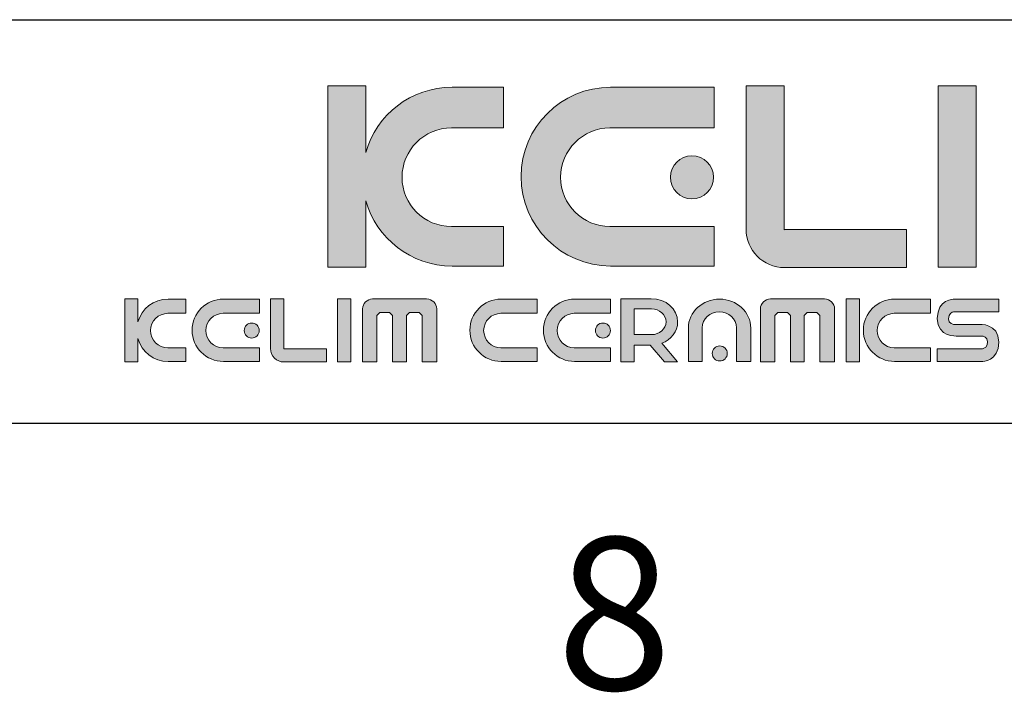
# Model space of a CAD drawing. Header units: millimetres. Extents: x 601 to 1195, y -13 to 407.
# Tile 6 of 11: x 1123 to 1160, y -9 to 16. Entities that reach past the tile are written whole.
import ezdxf

# ---------------------------------------------------------------- set-up
doc = ezdxf.new("R2010")
doc.units = ezdxf.units.MM
doc.header["$LTSCALE"] = 0.1
doc.layers.add('FORM', color=7, linetype='Continuous')
doc.layers.add('TEXT', color=2, linetype='Continuous')
doc.styles.get("Standard").update_dxf_attribs({"font": 'arial_0.ttf'})

msp = doc.modelspace()

# ---------------------------------------------------------------- hatches: boundary and pattern name
at = {"layer": 'TEXT'}
h = msp.add_hatch(color=2, dxfattribs=at)
h.dxf.hatch_style = 2
edge = h.paths.add_edge_path()
edge.add_spline(control_points=[(1141.396, 8.1812), (1141.396, 8.1812), (1139.4667, 8.1812), (1139.4667, 8.1812), (1138.452, 8.1812), (1137.635, 8.9988), (1137.635, 10.0103), (1137.635, 11.026), (1138.452, 11.8434), (1139.4667, 11.8434), (1139.4667, 11.8434), (1141.396, 11.8434), (1141.396, 11.8434), (1141.396, 11.8434), (1141.396, 13.3569), (1141.396, 13.3569), (1141.396, 13.3569), (1139.4893, 13.3569), (1139.4893, 13.3569), (1137.9628, 13.3569), (1136.6821, 12.3344), (1136.2911, 10.9351), (1136.2911, 10.9351), (1136.2911, 13.4046), (1136.2911, 13.4046), (1136.2911, 13.4046), (1134.8796, 13.4046), (1134.8796, 13.4046), (1134.8796, 13.4046), (1134.8796, 6.6669), (1134.8796, 6.6669), (1134.8796, 6.6669), (1136.2911, 6.6669), (1136.2911, 6.6669), (1136.2911, 6.6669), (1136.2911, 9.1387), (1136.2911, 9.1387), (1136.6821, 7.7405), (1137.9628, 6.7138), (1139.4893, 6.7138), (1139.4893, 6.7138), (1141.396, 6.7138), (1141.396, 6.7138), (1141.396, 6.7138), (1141.396, 8.1812), (1141.396, 8.1812)], knot_values=[0, 0, 0, 0, 1, 1, 1, 2, 2, 2, 3, 3, 3, 4, 4, 4, 5, 5, 5, 6, 6, 6, 7, 7, 7, 8, 8, 8, 9, 9, 9, 10, 10, 10, 11, 11, 11, 12, 12, 12, 13, 13, 13, 14, 14, 14, 15, 15, 15, 15], degree=3, periodic=0)
h = msp.add_hatch(color=256, dxfattribs=at)
h.dxf.hatch_style = 2
edge = h.paths.add_edge_path()
edge.add_spline(control_points=[(1145.3787, 6.7138), (1145.3787, 6.7138), (1149.2189, 6.7138), (1149.2189, 6.7138), (1149.2189, 6.7138), (1149.2189, 8.1812), (1149.2189, 8.1812), (1149.2189, 8.1812), (1145.3545, 8.1812), (1145.3545, 8.1812), (1144.3416, 8.1812), (1143.5242, 8.9988), (1143.5242, 10.0103), (1143.5242, 11.026), (1144.3412, 11.8434), (1145.3545, 11.8434), (1145.3545, 11.8434), (1149.2189, 11.8434), (1149.2189, 11.8434), (1149.2189, 11.8434), (1149.2189, 13.3569), (1149.2189, 13.3569), (1149.2189, 13.3569), (1145.3787, 13.3569), (1145.3787, 13.3569), (1143.5423, 13.3569), (1142.0572, 11.8745), (1142.0572, 10.0362), (1142.0572, 8.2022), (1143.5423, 6.7138), (1145.3787, 6.7138)], knot_values=[0, 0, 0, 0, 1, 1, 1, 2, 2, 2, 3, 3, 3, 4, 4, 4, 5, 5, 5, 6, 6, 6, 7, 7, 7, 8, 8, 8, 9, 9, 9, 10, 10, 10, 10], degree=3, periodic=0)
h = msp.add_hatch(color=2, dxfattribs=at)
h.dxf.hatch_style = 2
edge = h.paths.add_edge_path()
edge.add_spline(control_points=[(1151.8228, 6.6624), (1151.8228, 6.6624), (1156.3624, 6.6624), (1156.3624, 6.6624), (1156.3624, 6.6624), (1156.3624, 8.0761), (1156.3624, 8.0761), (1156.3624, 8.0761), (1151.833, 8.0761), (1151.833, 8.0761), (1151.833, 8.0761), (1151.8277, 8.061), (1151.8277, 8.061), (1151.8277, 8.061), (1151.8277, 13.4046), (1151.8277, 13.4046), (1151.8277, 13.4046), (1150.4131, 13.4046), (1150.4131, 13.4046), (1150.4131, 13.4046), (1150.4131, 8.0761), (1150.4131, 8.0761), (1150.4131, 8.0761), (1150.4084, 8.0813), (1150.4084, 8.0813), (1150.4084, 7.2963), (1151.0448, 6.6564), (1151.833, 6.6564), (1151.833, 6.6564), (1151.8228, 6.6624), (1151.8228, 6.6624)], knot_values=[0, 0, 0, 0, 1, 1, 1, 2, 2, 2, 3, 3, 3, 4, 4, 4, 5, 5, 5, 6, 6, 6, 7, 7, 7, 8, 8, 8, 9, 9, 9, 10, 10, 10, 10], degree=3, periodic=0)
h = msp.add_hatch(color=2, dxfattribs=at)
h.dxf.hatch_style = 2
h.paths.add_polyline_path([(1158.9525, 13.4046), (1157.5395, 13.4046), (1157.5395, 6.6669), (1158.9525, 6.6669)])
h = msp.add_hatch(color=2, dxfattribs=at)
h.dxf.hatch_style = 2
edge = h.paths.add_edge_path()
edge.add_spline(control_points=[(1147.6001, 10.0103), (1147.6001, 9.5699), (1147.9562, 9.2073), (1148.3992, 9.2073), (1148.841, 9.2073), (1149.2003, 9.5699), (1149.2003, 10.0103), (1149.2003, 10.4547), (1148.841, 10.8107), (1148.3992, 10.8107), (1147.9562, 10.8107), (1147.6001, 10.4547), (1147.6001, 10.0103)], knot_values=[0, 0, 0, 0, 1, 1, 1, 2, 2, 2, 3, 3, 3, 4, 4, 4, 4], degree=3, periodic=0)
h = msp.add_hatch(color=2, dxfattribs=at)
h.dxf.hatch_style = 2
edge = h.paths.add_edge_path()
edge.add_spline(control_points=[(1127.8288, 4.6355), (1127.8288, 4.6355), (1127.8288, 5.5001), (1127.8288, 5.5001), (1127.8288, 5.5001), (1127.3366, 5.5001), (1127.3366, 5.5001), (1127.3366, 5.5001), (1127.3366, 3.1503), (1127.3366, 3.1503), (1127.3366, 3.1503), (1127.8288, 3.1503), (1127.8288, 3.1503), (1127.8288, 3.1503), (1127.8288, 4.0162), (1127.8288, 4.0162), (1127.964, 3.527), (1128.4106, 3.167), (1128.9445, 3.167), (1128.9445, 3.167), (1129.6093, 3.167), (1129.6093, 3.167), (1129.6093, 3.167), (1129.6093, 3.6782), (1129.6093, 3.6782), (1129.6093, 3.6782), (1128.9364, 3.6782), (1128.9364, 3.6782), (1128.5825, 3.6782), (1128.2974, 3.9637), (1128.2974, 4.3161), (1128.2974, 4.6707), (1128.5825, 4.9554), (1128.9364, 4.9554), (1128.9364, 4.9554), (1129.6093, 4.9554), (1129.6093, 4.9554), (1129.6093, 4.9554), (1129.6093, 5.4841), (1129.6093, 5.4841), (1129.6093, 5.4841), (1128.9445, 5.4841), (1128.9445, 5.4841), (1128.4106, 5.4841), (1127.964, 5.1252), (1127.8288, 4.6355)], knot_values=[0, 0, 0, 0, 1, 1, 1, 2, 2, 2, 3, 3, 3, 4, 4, 4, 5, 5, 5, 6, 6, 6, 7, 7, 7, 8, 8, 8, 9, 9, 9, 10, 10, 10, 11, 11, 11, 12, 12, 12, 13, 13, 13, 14, 14, 14, 15, 15, 15, 15], degree=3, periodic=0)
h = msp.add_hatch(color=2, dxfattribs=at)
h.dxf.hatch_style = 2
edge = h.paths.add_edge_path()
edge.add_spline(control_points=[(1133.2473, 3.6367), (1133.2473, 3.6367), (1133.2473, 5.5001), (1133.2473, 5.5001), (1133.2473, 5.5001), (1132.7542, 5.5001), (1132.7542, 5.5001), (1132.7542, 5.5001), (1132.7542, 3.6418), (1132.7542, 3.6418), (1132.7542, 3.6418), (1132.7522, 3.644), (1132.7522, 3.644), (1132.7522, 3.3695), (1132.9742, 3.1466), (1133.2494, 3.1466), (1133.2494, 3.1466), (1133.2458, 3.1489), (1133.2458, 3.1489), (1133.2458, 3.1489), (1134.8289, 3.1489), (1134.8289, 3.1489), (1134.8289, 3.1489), (1134.8289, 3.6418), (1134.8289, 3.6418), (1134.8289, 3.6418), (1133.2494, 3.6418), (1133.2494, 3.6418), (1133.2494, 3.6418), (1133.2473, 3.6367), (1133.2473, 3.6367)], knot_values=[0, 0, 0, 0, 1, 1, 1, 2, 2, 2, 3, 3, 3, 4, 4, 4, 5, 5, 5, 6, 6, 6, 7, 7, 7, 8, 8, 8, 9, 9, 9, 10, 10, 10, 10], degree=3, periodic=0)
h = msp.add_hatch(color=2, dxfattribs=at)
h.dxf.hatch_style = 2
h.paths.add_polyline_path([(1135.2395, 3.1503), (1135.7324, 3.1503), (1135.7324, 5.5001), (1135.2395, 5.5001)])
h = msp.add_hatch(color=2, dxfattribs=at)
h.dxf.hatch_style = 2
edge = h.paths.add_edge_path()
edge.add_spline(control_points=[(1138.5485, 5.4892), (1138.5485, 5.4892), (1136.5419, 5.4892), (1136.5419, 5.4892), (1136.3355, 5.4892), (1136.1687, 5.3232), (1136.1687, 5.1185), (1136.1687, 5.1185), (1136.1687, 3.154), (1136.1687, 3.154), (1136.1687, 3.154), (1136.7018, 3.154), (1136.7018, 3.154), (1136.7018, 3.154), (1136.7018, 4.8754), (1136.7018, 4.8754), (1136.7018, 4.8754), (1136.8124, 4.9868), (1136.8124, 4.9868), (1136.8124, 4.9868), (1137.17, 4.9868), (1137.17, 4.9868), (1137.17, 4.9868), (1137.2814, 4.8754), (1137.2814, 4.8754), (1137.2814, 4.8754), (1137.2814, 3.154), (1137.2814, 3.154), (1137.2814, 3.154), (1137.7962, 3.154), (1137.7962, 3.154), (1137.7962, 3.154), (1137.7962, 4.8754), (1137.7962, 4.8754), (1137.7962, 4.8754), (1137.9091, 4.9868), (1137.9091, 4.9868), (1137.9091, 4.9868), (1138.2647, 4.9868), (1138.2647, 4.9868), (1138.2647, 4.9868), (1138.3758, 4.8754), (1138.3758, 4.8754), (1138.3758, 4.8754), (1138.3758, 3.154), (1138.3758, 3.154), (1138.3758, 3.154), (1138.9221, 3.154), (1138.9221, 3.154), (1138.9221, 3.154), (1138.9221, 5.1185), (1138.9221, 5.1185), (1138.9221, 5.3232), (1138.7537, 5.4892), (1138.5485, 5.4892)], knot_values=[0, 0, 0, 0, 1, 1, 1, 2, 2, 2, 3, 3, 3, 4, 4, 4, 5, 5, 5, 6, 6, 6, 7, 7, 7, 8, 8, 8, 9, 9, 9, 10, 10, 10, 11, 11, 11, 12, 12, 12, 13, 13, 13, 14, 14, 14, 15, 15, 15, 16, 16, 16, 17, 17, 17, 18, 18, 18, 18], degree=3, periodic=0)
h = msp.add_hatch(color=2, dxfattribs=at)
h.dxf.hatch_style = 2
edge = h.paths.add_edge_path()
edge.add_spline(control_points=[(1147.8688, 4.6344), (1147.8688, 5.1121), (1147.4308, 5.5001), (1146.8897, 5.5001), (1146.8897, 5.5001), (1146.2503, 5.5001), (1146.2503, 5.5001), (1146.2503, 5.5001), (1145.7578, 5.5001), (1145.7578, 5.5001), (1145.7578, 5.5001), (1145.7578, 5.1178), (1145.7578, 5.1178), (1145.7578, 5.1178), (1145.7578, 4.1632), (1145.7578, 4.1632), (1145.7578, 4.1632), (1145.7578, 3.7685), (1145.7578, 3.7685), (1145.7578, 3.7685), (1145.7578, 3.1503), (1145.7578, 3.1503), (1145.7578, 3.1503), (1146.2503, 3.1503), (1146.2503, 3.1503), (1146.2503, 3.1503), (1146.2503, 3.7685), (1146.2503, 3.7685), (1146.2503, 3.7685), (1146.8502, 3.7685), (1146.8502, 3.7685), (1146.8502, 3.7685), (1147.3744, 3.1503), (1147.3744, 3.1503), (1147.3744, 3.1503), (1147.867, 3.1503), (1147.867, 3.1503), (1147.867, 3.1503), (1147.2817, 3.841), (1147.2817, 3.841), (1147.6273, 3.9745), (1147.8688, 4.2788), (1147.8688, 4.6344)], knot_values=[0, 0, 0, 0, 1, 1, 1, 2, 2, 2, 3, 3, 3, 4, 4, 4, 5, 5, 5, 6, 6, 6, 7, 7, 7, 8, 8, 8, 9, 9, 9, 10, 10, 10, 11, 11, 11, 12, 12, 12, 13, 13, 13, 14, 14, 14, 14], degree=3, periodic=0)
edge = h.paths.add_edge_path()
edge.add_spline(control_points=[(1146.8972, 4.1632), (1146.8972, 4.1632), (1146.2503, 4.1632), (1146.2503, 4.1632), (1146.2503, 4.1632), (1146.2503, 5.1178), (1146.2503, 5.1178), (1146.2503, 5.1178), (1146.8972, 5.1178), (1146.8972, 5.1178), (1147.1955, 5.1178), (1147.4363, 4.9045), (1147.4363, 4.6409), (1147.4363, 4.3765), (1147.1955, 4.1632), (1146.8972, 4.1632)], knot_values=[0, 0, 0, 0, 1, 1, 1, 2, 2, 2, 3, 3, 3, 4, 4, 4, 5, 5, 5, 5], degree=3, periodic=0)
h = msp.add_hatch(color=2, dxfattribs=at)
h.dxf.hatch_style = 2
edge = h.paths.add_edge_path()
edge.add_spline(control_points=[(1153.3228, 5.4892), (1153.3228, 5.4892), (1151.3164, 5.4892), (1151.3164, 5.4892), (1151.1104, 5.4892), (1150.9432, 5.3232), (1150.9432, 5.1185), (1150.9432, 5.1185), (1150.9432, 3.154), (1150.9432, 3.154), (1150.9432, 3.154), (1151.4763, 3.154), (1151.4763, 3.154), (1151.4763, 3.154), (1151.4763, 4.8754), (1151.4763, 4.8754), (1151.4763, 4.8754), (1151.5873, 4.9868), (1151.5873, 4.9868), (1151.5873, 4.9868), (1151.9448, 4.9868), (1151.9448, 4.9868), (1151.9448, 4.9868), (1152.0559, 4.8754), (1152.0559, 4.8754), (1152.0559, 4.8754), (1152.0559, 3.154), (1152.0559, 3.154), (1152.0559, 3.154), (1152.5711, 3.154), (1152.5711, 3.154), (1152.5711, 3.154), (1152.5711, 4.8754), (1152.5711, 4.8754), (1152.5711, 4.8754), (1152.6836, 4.9868), (1152.6836, 4.9868), (1152.6836, 4.9868), (1153.0392, 4.9868), (1153.0392, 4.9868), (1153.0392, 4.9868), (1153.1503, 4.8754), (1153.1503, 4.8754), (1153.1503, 4.8754), (1153.1503, 3.154), (1153.1503, 3.154), (1153.1503, 3.154), (1153.6964, 3.154), (1153.6964, 3.154), (1153.6964, 3.154), (1153.6964, 5.1185), (1153.6964, 5.1185), (1153.6964, 5.3232), (1153.5286, 5.4892), (1153.3228, 5.4892)], knot_values=[0, 0, 0, 0, 1, 1, 1, 2, 2, 2, 3, 3, 3, 4, 4, 4, 5, 5, 5, 6, 6, 6, 7, 7, 7, 8, 8, 8, 9, 9, 9, 10, 10, 10, 11, 11, 11, 12, 12, 12, 13, 13, 13, 14, 14, 14, 15, 15, 15, 16, 16, 16, 17, 17, 17, 18, 18, 18, 18], degree=3, periodic=0)
h = msp.add_hatch(color=2, dxfattribs=at)
h.dxf.hatch_style = 2
h.paths.add_polyline_path([(1154.1272, 3.1503), (1154.6201, 3.1503), (1154.6201, 5.5001), (1154.1272, 5.5001)])
h = msp.add_hatch(color=2, dxfattribs=at)
h.dxf.hatch_style = 2
edge = h.paths.add_edge_path()
edge.add_spline(control_points=[(1157.51, 4.7676), (1157.51, 4.0504), (1158.24, 4.1115), (1158.24, 4.1115), (1158.24, 4.1115), (1158.2581, 4.1115), (1158.2581, 4.1115), (1158.2581, 4.1115), (1159.0446, 4.1115), (1159.0446, 4.1115), (1159.0446, 4.1115), (1159.1858, 4.1115), (1159.1858, 4.1115), (1159.1858, 4.1115), (1159.3767, 4.0809), (1159.3767, 3.8966), (1159.3767, 3.7125), (1159.2528, 3.6418), (1159.1852, 3.6418), (1159.1852, 3.6418), (1157.51, 3.6418), (1157.51, 3.6418), (1157.51, 3.6418), (1157.51, 3.1678), (1157.51, 3.1678), (1157.51, 3.1678), (1159.1747, 3.1678), (1159.1747, 3.1678), (1159.1747, 3.1678), (1159.7933, 3.167), (1159.7933, 3.8843), (1159.7933, 4.6023), (1159.0633, 4.5404), (1159.0633, 4.5404), (1159.0633, 4.5404), (1159.0446, 4.5404), (1159.0446, 4.5404), (1159.0446, 4.5404), (1158.2581, 4.5404), (1158.2581, 4.5404), (1158.2581, 4.5404), (1158.1169, 4.5404), (1158.1169, 4.5404), (1158.1169, 4.5404), (1157.926, 4.571), (1157.926, 4.7552), (1157.926, 4.9387), (1158.0506, 5.0093), (1158.1177, 5.0093), (1158.1177, 5.0093), (1159.7933, 5.0093), (1159.7933, 5.0093), (1159.7933, 5.0093), (1159.7933, 5.4841), (1159.7933, 5.4841), (1159.7933, 5.4841), (1158.1286, 5.4841), (1158.1286, 5.4841), (1158.1286, 5.4841), (1157.51, 5.4849), (1157.51, 4.7676)], knot_values=[0, 0, 0, 0, 1, 1, 1, 2, 2, 2, 3, 3, 3, 4, 4, 4, 5, 5, 5, 6, 6, 6, 7, 7, 7, 8, 8, 8, 9, 9, 9, 10, 10, 10, 11, 11, 11, 12, 12, 12, 13, 13, 13, 14, 14, 14, 15, 15, 15, 16, 16, 16, 17, 17, 17, 18, 18, 18, 19, 19, 19, 20, 20, 20, 20], degree=3, periodic=0)
h = msp.add_hatch(color=2, dxfattribs=at)
h.dxf.hatch_style = 2
edge = h.paths.add_edge_path()
edge.add_spline(control_points=[(1129.8397, 4.3256), (1129.8397, 3.6863), (1130.3578, 3.167), (1130.9982, 3.167), (1130.9982, 3.167), (1132.3378, 3.167), (1132.3378, 3.167), (1132.3378, 3.167), (1132.3378, 3.6782), (1132.3378, 3.6782), (1132.3378, 3.6782), (1130.9899, 3.6782), (1130.9899, 3.6782), (1130.6367, 3.6782), (1130.3512, 3.9637), (1130.3512, 4.3161), (1130.3512, 4.6707), (1130.6363, 4.9554), (1130.9899, 4.9554), (1130.9899, 4.9554), (1132.3378, 4.9554), (1132.3378, 4.9554), (1132.3378, 4.9554), (1132.3378, 5.4841), (1132.3378, 5.4841), (1132.3378, 5.4841), (1130.9982, 5.4841), (1130.9982, 5.4841), (1130.3578, 5.4841), (1129.8397, 4.9664), (1129.8397, 4.3256)], knot_values=[0, 0, 0, 0, 1, 1, 1, 2, 2, 2, 3, 3, 3, 4, 4, 4, 5, 5, 5, 6, 6, 6, 7, 7, 7, 8, 8, 8, 9, 9, 9, 10, 10, 10, 10], degree=3, periodic=0)
h = msp.add_hatch(color=2, dxfattribs=at)
h.dxf.hatch_style = 2
edge = h.paths.add_edge_path()
edge.add_spline(control_points=[(1140.1533, 4.3256), (1140.1533, 3.6863), (1140.6712, 3.167), (1141.3119, 3.167), (1141.3119, 3.167), (1142.651, 3.167), (1142.651, 3.167), (1142.651, 3.167), (1142.651, 3.6782), (1142.651, 3.6782), (1142.651, 3.6782), (1141.3032, 3.6782), (1141.3032, 3.6782), (1140.95, 3.6782), (1140.6649, 3.9637), (1140.6649, 4.3161), (1140.6649, 4.6707), (1140.95, 4.9554), (1141.3032, 4.9554), (1141.3032, 4.9554), (1142.651, 4.9554), (1142.651, 4.9554), (1142.651, 4.9554), (1142.651, 5.4841), (1142.651, 5.4841), (1142.651, 5.4841), (1141.3119, 5.4841), (1141.3119, 5.4841), (1140.6712, 5.4841), (1140.1533, 4.9664), (1140.1533, 4.3256)], knot_values=[0, 0, 0, 0, 1, 1, 1, 2, 2, 2, 3, 3, 3, 4, 4, 4, 5, 5, 5, 6, 6, 6, 7, 7, 7, 8, 8, 8, 9, 9, 9, 10, 10, 10, 10], degree=3, periodic=0)
h = msp.add_hatch(color=2, dxfattribs=at)
h.dxf.hatch_style = 2
edge = h.paths.add_edge_path()
edge.add_spline(control_points=[(1142.882, 4.3256), (1142.882, 3.6863), (1143.3996, 3.167), (1144.0404, 3.167), (1144.0404, 3.167), (1145.3795, 3.167), (1145.3795, 3.167), (1145.3795, 3.167), (1145.3795, 3.6782), (1145.3795, 3.6782), (1145.3795, 3.6782), (1144.0317, 3.6782), (1144.0317, 3.6782), (1143.6785, 3.6782), (1143.3934, 3.9637), (1143.3934, 4.3161), (1143.3934, 4.6707), (1143.6785, 4.9554), (1144.0317, 4.9554), (1144.0317, 4.9554), (1145.3795, 4.9554), (1145.3795, 4.9554), (1145.3795, 4.9554), (1145.3795, 5.4841), (1145.3795, 5.4841), (1145.3795, 5.4841), (1144.0404, 5.4841), (1144.0404, 5.4841), (1143.3996, 5.4841), (1142.882, 4.9664), (1142.882, 4.3256)], knot_values=[0, 0, 0, 0, 1, 1, 1, 2, 2, 2, 3, 3, 3, 4, 4, 4, 5, 5, 5, 6, 6, 6, 7, 7, 7, 8, 8, 8, 9, 9, 9, 10, 10, 10, 10], degree=3, periodic=0)
h = msp.add_hatch(color=2, dxfattribs=at)
h.dxf.hatch_style = 2
edge = h.paths.add_edge_path()
edge.add_spline(control_points=[(1149.4238, 5.4841), (1148.7845, 5.4841), (1148.2654, 5.0035), (1148.2654, 4.4094), (1148.2654, 4.4094), (1148.2654, 3.167), (1148.2654, 3.167), (1148.2654, 3.167), (1148.7764, 3.167), (1148.7764, 3.167), (1148.7764, 3.167), (1148.7764, 4.4173), (1148.7764, 4.4173), (1148.7764, 4.7443), (1149.0619, 5.0093), (1149.4147, 5.0093), (1149.769, 5.0093), (1150.0541, 4.745), (1150.0541, 4.4173), (1150.0541, 4.4173), (1150.0541, 3.167), (1150.0541, 3.167), (1150.0541, 3.167), (1150.5825, 3.167), (1150.5825, 3.167), (1150.5825, 3.167), (1150.5825, 4.4094), (1150.5825, 4.4094), (1150.5825, 5.0035), (1150.065, 5.4841), (1149.4238, 5.4841)], knot_values=[0, 0, 0, 0, 1, 1, 1, 2, 2, 2, 3, 3, 3, 4, 4, 4, 5, 5, 5, 6, 6, 6, 7, 7, 7, 8, 8, 8, 9, 9, 9, 10, 10, 10, 10], degree=3, periodic=0)
h = msp.add_hatch(color=2, dxfattribs=at)
h.dxf.hatch_style = 2
edge = h.paths.add_edge_path()
edge.add_spline(control_points=[(1154.7644, 4.3256), (1154.7644, 3.6863), (1155.2821, 3.167), (1155.9229, 3.167), (1155.9229, 3.167), (1157.2621, 3.167), (1157.2621, 3.167), (1157.2621, 3.167), (1157.2621, 3.6782), (1157.2621, 3.6782), (1157.2621, 3.6782), (1155.9142, 3.6782), (1155.9142, 3.6782), (1155.5611, 3.6782), (1155.2759, 3.9637), (1155.2759, 4.3161), (1155.2759, 4.6707), (1155.5611, 4.9554), (1155.9142, 4.9554), (1155.9142, 4.9554), (1157.2621, 4.9554), (1157.2621, 4.9554), (1157.2621, 4.9554), (1157.2621, 5.4841), (1157.2621, 5.4841), (1157.2621, 5.4841), (1155.9229, 5.4841), (1155.9229, 5.4841), (1155.2821, 5.4841), (1154.7644, 4.9664), (1154.7644, 4.3256)], knot_values=[0, 0, 0, 0, 1, 1, 1, 2, 2, 2, 3, 3, 3, 4, 4, 4, 5, 5, 5, 6, 6, 6, 7, 7, 7, 8, 8, 8, 9, 9, 9, 10, 10, 10, 10], degree=3, periodic=0)
h = msp.add_hatch(color=2, dxfattribs=at)
h.dxf.hatch_style = 2
edge = h.paths.add_edge_path()
edge.add_spline(control_points=[(1131.7731, 4.3161), (1131.7731, 4.1625), (1131.8972, 4.0365), (1132.0516, 4.0365), (1132.206, 4.0365), (1132.3312, 4.1625), (1132.3312, 4.3161), (1132.3312, 4.4712), (1132.206, 4.5957), (1132.0516, 4.5957), (1131.8972, 4.5957), (1131.7731, 4.4712), (1131.7731, 4.3161)], knot_values=[0, 0, 0, 0, 1, 1, 1, 2, 2, 2, 3, 3, 3, 4, 4, 4, 4], degree=3, periodic=0)
h = msp.add_hatch(color=2, dxfattribs=at)
h.dxf.hatch_style = 2
edge = h.paths.add_edge_path()
edge.add_spline(control_points=[(1144.8152, 4.3161), (1144.8152, 4.1625), (1144.939, 4.0365), (1145.0937, 4.0365), (1145.2478, 4.0365), (1145.3729, 4.1625), (1145.3729, 4.3161), (1145.3729, 4.4712), (1145.2478, 4.5957), (1145.0937, 4.5957), (1144.939, 4.5957), (1144.8152, 4.4712), (1144.8152, 4.3161)], knot_values=[0, 0, 0, 0, 1, 1, 1, 2, 2, 2, 3, 3, 3, 4, 4, 4, 4], degree=3, periodic=0)
h = msp.add_hatch(color=2, dxfattribs=at)
h.dxf.hatch_style = 2
edge = h.paths.add_edge_path()
edge.add_spline(control_points=[(1149.4319, 3.743), (1149.2775, 3.743), (1149.1534, 3.6185), (1149.1534, 3.4634), (1149.1534, 3.3105), (1149.2775, 3.1838), (1149.4319, 3.1838), (1149.5863, 3.1838), (1149.7114, 3.3105), (1149.7114, 3.4634), (1149.7114, 3.6185), (1149.5863, 3.743), (1149.4319, 3.743)], knot_values=[0, 0, 0, 0, 1, 1, 1, 2, 2, 2, 3, 3, 3, 4, 4, 4, 4], degree=3, periodic=0)

# ---------------------------------------------------------------- linework, layer by layer
msp.add_line((615.2102, 0.8691), (1180.8668, 0.8691))
at = {"layer": 'FORM'}
msp.add_line((910.3668, 15.8691), (1180.8668, 15.8691), dxfattribs=at)
at = {"layer": 'TEXT', "lineweight": 0}
for points in [[(1158.9525, 13.4046), (1157.5395, 13.4046), (1157.5395, 6.6669), (1158.9525, 6.6669), (1158.9525, 13.4046)], [(1135.2395, 3.1503), (1135.7324, 3.1503), (1135.7324, 5.5001), (1135.2395, 5.5001), (1135.2395, 3.1503)], [(1154.1272, 3.1503), (1154.6201, 3.1503), (1154.6201, 5.5001), (1154.1272, 5.5001), (1154.1272, 3.1503)]]:
    msp.add_lwpolyline(points, dxfattribs=at)
for points, knots in [([(1141.396, 8.1812), (1141.396, 8.1812), (1139.4667, 8.1812), (1139.4667, 8.1812), (1138.452, 8.1812), (1137.635, 8.9988), (1137.635, 10.0103), (1137.635, 11.026), (1138.452, 11.8434), (1139.4667, 11.8434), (1139.4667, 11.8434), (1141.396, 11.8434), (1141.396, 11.8434), (1141.396, 11.8434), (1141.396, 13.3569), (1141.396, 13.3569), (1141.396, 13.3569), (1139.4893, 13.3569), (1139.4893, 13.3569), (1137.9628, 13.3569), (1136.6821, 12.3344), (1136.2911, 10.9351), (1136.2911, 10.9351), (1136.2911, 13.4046), (1136.2911, 13.4046), (1136.2911, 13.4046), (1134.8796, 13.4046), (1134.8796, 13.4046), (1134.8796, 13.4046), (1134.8796, 6.6669), (1134.8796, 6.6669), (1134.8796, 6.6669), (1136.2911, 6.6669), (1136.2911, 6.6669), (1136.2911, 6.6669), (1136.2911, 9.1387), (1136.2911, 9.1387), (1136.6821, 7.7405), (1137.9628, 6.7138), (1139.4893, 6.7138), (1139.4893, 6.7138), (1141.396, 6.7138), (1141.396, 6.7138), (1141.396, 6.7138), (1141.396, 8.1812), (1141.396, 8.1812)], [0, 0, 0, 0, 1, 1, 1, 2, 2, 2, 3, 3, 3, 4, 4, 4, 5, 5, 5, 6, 6, 6, 7, 7, 7, 8, 8, 8, 9, 9, 9, 10, 10, 10, 11, 11, 11, 12, 12, 12, 13, 13, 13, 14, 14, 14, 15, 15, 15, 15]), ([(1145.3787, 6.7138), (1145.3787, 6.7138), (1149.2189, 6.7138), (1149.2189, 6.7138), (1149.2189, 6.7138), (1149.2189, 8.1812), (1149.2189, 8.1812), (1149.2189, 8.1812), (1145.3545, 8.1812), (1145.3545, 8.1812), (1144.3416, 8.1812), (1143.5242, 8.9988), (1143.5242, 10.0103), (1143.5242, 11.026), (1144.3412, 11.8434), (1145.3545, 11.8434), (1145.3545, 11.8434), (1149.2189, 11.8434), (1149.2189, 11.8434), (1149.2189, 11.8434), (1149.2189, 13.3569), (1149.2189, 13.3569), (1149.2189, 13.3569), (1145.3787, 13.3569), (1145.3787, 13.3569), (1143.5423, 13.3569), (1142.0572, 11.8745), (1142.0572, 10.0362), (1142.0572, 8.2022), (1143.5423, 6.7138), (1145.3787, 6.7138)], [0, 0, 0, 0, 1, 1, 1, 2, 2, 2, 3, 3, 3, 4, 4, 4, 5, 5, 5, 6, 6, 6, 7, 7, 7, 8, 8, 8, 9, 9, 9, 10, 10, 10, 10]), ([(1151.8228, 6.6624), (1151.8228, 6.6624), (1156.3624, 6.6624), (1156.3624, 6.6624), (1156.3624, 6.6624), (1156.3624, 8.0761), (1156.3624, 8.0761), (1156.3624, 8.0761), (1151.833, 8.0761), (1151.833, 8.0761), (1151.833, 8.0761), (1151.8277, 8.061), (1151.8277, 8.061), (1151.8277, 8.061), (1151.8277, 13.4046), (1151.8277, 13.4046), (1151.8277, 13.4046), (1150.4131, 13.4046), (1150.4131, 13.4046), (1150.4131, 13.4046), (1150.4131, 8.0761), (1150.4131, 8.0761), (1150.4131, 8.0761), (1150.4084, 8.0813), (1150.4084, 8.0813), (1150.4084, 7.2963), (1151.0448, 6.6564), (1151.833, 6.6564), (1151.833, 6.6564), (1151.8228, 6.6624), (1151.8228, 6.6624)], [0, 0, 0, 0, 1, 1, 1, 2, 2, 2, 3, 3, 3, 4, 4, 4, 5, 5, 5, 6, 6, 6, 7, 7, 7, 8, 8, 8, 9, 9, 9, 10, 10, 10, 10]), ([(1147.6001, 10.0103), (1147.6001, 9.5699), (1147.9562, 9.2073), (1148.3992, 9.2073), (1148.841, 9.2073), (1149.2003, 9.5699), (1149.2003, 10.0103), (1149.2003, 10.4547), (1148.841, 10.8107), (1148.3992, 10.8107), (1147.9562, 10.8107), (1147.6001, 10.4547), (1147.6001, 10.0103)], [0, 0, 0, 0, 1, 1, 1, 2, 2, 2, 3, 3, 3, 4, 4, 4, 4]), ([(1127.8288, 4.6355), (1127.8288, 4.6355), (1127.8288, 5.5001), (1127.8288, 5.5001), (1127.8288, 5.5001), (1127.3366, 5.5001), (1127.3366, 5.5001), (1127.3366, 5.5001), (1127.3366, 3.1503), (1127.3366, 3.1503), (1127.3366, 3.1503), (1127.8288, 3.1503), (1127.8288, 3.1503), (1127.8288, 3.1503), (1127.8288, 4.0162), (1127.8288, 4.0162), (1127.964, 3.527), (1128.4106, 3.167), (1128.9445, 3.167), (1128.9445, 3.167), (1129.6093, 3.167), (1129.6093, 3.167), (1129.6093, 3.167), (1129.6093, 3.6782), (1129.6093, 3.6782), (1129.6093, 3.6782), (1128.9364, 3.6782), (1128.9364, 3.6782), (1128.5825, 3.6782), (1128.2974, 3.9637), (1128.2974, 4.3161), (1128.2974, 4.6707), (1128.5825, 4.9554), (1128.9364, 4.9554), (1128.9364, 4.9554), (1129.6093, 4.9554), (1129.6093, 4.9554), (1129.6093, 4.9554), (1129.6093, 5.4841), (1129.6093, 5.4841), (1129.6093, 5.4841), (1128.9445, 5.4841), (1128.9445, 5.4841), (1128.4106, 5.4841), (1127.964, 5.1252), (1127.8288, 4.6355)], [0, 0, 0, 0, 1, 1, 1, 2, 2, 2, 3, 3, 3, 4, 4, 4, 5, 5, 5, 6, 6, 6, 7, 7, 7, 8, 8, 8, 9, 9, 9, 10, 10, 10, 11, 11, 11, 12, 12, 12, 13, 13, 13, 14, 14, 14, 15, 15, 15, 15]), ([(1133.2473, 3.6367), (1133.2473, 3.6367), (1133.2473, 5.5001), (1133.2473, 5.5001), (1133.2473, 5.5001), (1132.7542, 5.5001), (1132.7542, 5.5001), (1132.7542, 5.5001), (1132.7542, 3.6418), (1132.7542, 3.6418), (1132.7542, 3.6418), (1132.7522, 3.644), (1132.7522, 3.644), (1132.7522, 3.3695), (1132.9742, 3.1466), (1133.2494, 3.1466), (1133.2494, 3.1466), (1133.2458, 3.1489), (1133.2458, 3.1489), (1133.2458, 3.1489), (1134.8289, 3.1489), (1134.8289, 3.1489), (1134.8289, 3.1489), (1134.8289, 3.6418), (1134.8289, 3.6418), (1134.8289, 3.6418), (1133.2494, 3.6418), (1133.2494, 3.6418), (1133.2494, 3.6418), (1133.2473, 3.6367), (1133.2473, 3.6367)], [0, 0, 0, 0, 1, 1, 1, 2, 2, 2, 3, 3, 3, 4, 4, 4, 5, 5, 5, 6, 6, 6, 7, 7, 7, 8, 8, 8, 9, 9, 9, 10, 10, 10, 10]), ([(1138.5485, 5.4892), (1138.5485, 5.4892), (1136.5419, 5.4892), (1136.5419, 5.4892), (1136.3355, 5.4892), (1136.1687, 5.3232), (1136.1687, 5.1185), (1136.1687, 5.1185), (1136.1687, 3.154), (1136.1687, 3.154), (1136.1687, 3.154), (1136.7018, 3.154), (1136.7018, 3.154), (1136.7018, 3.154), (1136.7018, 4.8754), (1136.7018, 4.8754), (1136.7018, 4.8754), (1136.8124, 4.9868), (1136.8124, 4.9868), (1136.8124, 4.9868), (1137.17, 4.9868), (1137.17, 4.9868), (1137.17, 4.9868), (1137.2814, 4.8754), (1137.2814, 4.8754), (1137.2814, 4.8754), (1137.2814, 3.154), (1137.2814, 3.154), (1137.2814, 3.154), (1137.7962, 3.154), (1137.7962, 3.154), (1137.7962, 3.154), (1137.7962, 4.8754), (1137.7962, 4.8754), (1137.7962, 4.8754), (1137.9091, 4.9868), (1137.9091, 4.9868), (1137.9091, 4.9868), (1138.2647, 4.9868), (1138.2647, 4.9868), (1138.2647, 4.9868), (1138.3758, 4.8754), (1138.3758, 4.8754), (1138.3758, 4.8754), (1138.3758, 3.154), (1138.3758, 3.154), (1138.3758, 3.154), (1138.9221, 3.154), (1138.9221, 3.154), (1138.9221, 3.154), (1138.9221, 5.1185), (1138.9221, 5.1185), (1138.9221, 5.3232), (1138.7537, 5.4892), (1138.5485, 5.4892)], [0, 0, 0, 0, 1, 1, 1, 2, 2, 2, 3, 3, 3, 4, 4, 4, 5, 5, 5, 6, 6, 6, 7, 7, 7, 8, 8, 8, 9, 9, 9, 10, 10, 10, 11, 11, 11, 12, 12, 12, 13, 13, 13, 14, 14, 14, 15, 15, 15, 16, 16, 16, 17, 17, 17, 18, 18, 18, 18]), ([(1147.8688, 4.6344), (1147.8688, 5.1121), (1147.4308, 5.5001), (1146.8897, 5.5001), (1146.8897, 5.5001), (1146.2503, 5.5001), (1146.2503, 5.5001), (1146.2503, 5.5001), (1145.7578, 5.5001), (1145.7578, 5.5001), (1145.7578, 5.5001), (1145.7578, 5.1178), (1145.7578, 5.1178), (1145.7578, 5.1178), (1145.7578, 4.1632), (1145.7578, 4.1632), (1145.7578, 4.1632), (1145.7578, 3.7685), (1145.7578, 3.7685), (1145.7578, 3.7685), (1145.7578, 3.1503), (1145.7578, 3.1503), (1145.7578, 3.1503), (1146.2503, 3.1503), (1146.2503, 3.1503), (1146.2503, 3.1503), (1146.2503, 3.7685), (1146.2503, 3.7685), (1146.2503, 3.7685), (1146.8502, 3.7685), (1146.8502, 3.7685), (1146.8502, 3.7685), (1147.3744, 3.1503), (1147.3744, 3.1503), (1147.3744, 3.1503), (1147.867, 3.1503), (1147.867, 3.1503), (1147.867, 3.1503), (1147.2817, 3.841), (1147.2817, 3.841), (1147.6273, 3.9745), (1147.8688, 4.2788), (1147.8688, 4.6344)], [0, 0, 0, 0, 1, 1, 1, 2, 2, 2, 3, 3, 3, 4, 4, 4, 5, 5, 5, 6, 6, 6, 7, 7, 7, 8, 8, 8, 9, 9, 9, 10, 10, 10, 11, 11, 11, 12, 12, 12, 13, 13, 13, 14, 14, 14, 14]), ([(1153.3228, 5.4892), (1153.3228, 5.4892), (1151.3164, 5.4892), (1151.3164, 5.4892), (1151.1104, 5.4892), (1150.9432, 5.3232), (1150.9432, 5.1185), (1150.9432, 5.1185), (1150.9432, 3.154), (1150.9432, 3.154), (1150.9432, 3.154), (1151.4763, 3.154), (1151.4763, 3.154), (1151.4763, 3.154), (1151.4763, 4.8754), (1151.4763, 4.8754), (1151.4763, 4.8754), (1151.5873, 4.9868), (1151.5873, 4.9868), (1151.5873, 4.9868), (1151.9448, 4.9868), (1151.9448, 4.9868), (1151.9448, 4.9868), (1152.0559, 4.8754), (1152.0559, 4.8754), (1152.0559, 4.8754), (1152.0559, 3.154), (1152.0559, 3.154), (1152.0559, 3.154), (1152.5711, 3.154), (1152.5711, 3.154), (1152.5711, 3.154), (1152.5711, 4.8754), (1152.5711, 4.8754), (1152.5711, 4.8754), (1152.6836, 4.9868), (1152.6836, 4.9868), (1152.6836, 4.9868), (1153.0392, 4.9868), (1153.0392, 4.9868), (1153.0392, 4.9868), (1153.1503, 4.8754), (1153.1503, 4.8754), (1153.1503, 4.8754), (1153.1503, 3.154), (1153.1503, 3.154), (1153.1503, 3.154), (1153.6964, 3.154), (1153.6964, 3.154), (1153.6964, 3.154), (1153.6964, 5.1185), (1153.6964, 5.1185), (1153.6964, 5.3232), (1153.5286, 5.4892), (1153.3228, 5.4892)], [0, 0, 0, 0, 1, 1, 1, 2, 2, 2, 3, 3, 3, 4, 4, 4, 5, 5, 5, 6, 6, 6, 7, 7, 7, 8, 8, 8, 9, 9, 9, 10, 10, 10, 11, 11, 11, 12, 12, 12, 13, 13, 13, 14, 14, 14, 15, 15, 15, 16, 16, 16, 17, 17, 17, 18, 18, 18, 18]), ([(1157.51, 4.7676), (1157.51, 4.0504), (1158.24, 4.1115), (1158.24, 4.1115), (1158.24, 4.1115), (1158.2581, 4.1115), (1158.2581, 4.1115), (1158.2581, 4.1115), (1159.0446, 4.1115), (1159.0446, 4.1115), (1159.0446, 4.1115), (1159.1858, 4.1115), (1159.1858, 4.1115), (1159.1858, 4.1115), (1159.3767, 4.0809), (1159.3767, 3.8966), (1159.3767, 3.7125), (1159.2528, 3.6418), (1159.1852, 3.6418), (1159.1852, 3.6418), (1157.51, 3.6418), (1157.51, 3.6418), (1157.51, 3.6418), (1157.51, 3.1678), (1157.51, 3.1678), (1157.51, 3.1678), (1159.1747, 3.1678), (1159.1747, 3.1678), (1159.1747, 3.1678), (1159.7933, 3.167), (1159.7933, 3.8843), (1159.7933, 4.6023), (1159.0633, 4.5404), (1159.0633, 4.5404), (1159.0633, 4.5404), (1159.0446, 4.5404), (1159.0446, 4.5404), (1159.0446, 4.5404), (1158.2581, 4.5404), (1158.2581, 4.5404), (1158.2581, 4.5404), (1158.1169, 4.5404), (1158.1169, 4.5404), (1158.1169, 4.5404), (1157.926, 4.571), (1157.926, 4.7552), (1157.926, 4.9387), (1158.0506, 5.0093), (1158.1177, 5.0093), (1158.1177, 5.0093), (1159.7933, 5.0093), (1159.7933, 5.0093), (1159.7933, 5.0093), (1159.7933, 5.4841), (1159.7933, 5.4841), (1159.7933, 5.4841), (1158.1286, 5.4841), (1158.1286, 5.4841), (1158.1286, 5.4841), (1157.51, 5.4849), (1157.51, 4.7676)], [0, 0, 0, 0, 1, 1, 1, 2, 2, 2, 3, 3, 3, 4, 4, 4, 5, 5, 5, 6, 6, 6, 7, 7, 7, 8, 8, 8, 9, 9, 9, 10, 10, 10, 11, 11, 11, 12, 12, 12, 13, 13, 13, 14, 14, 14, 15, 15, 15, 16, 16, 16, 17, 17, 17, 18, 18, 18, 19, 19, 19, 20, 20, 20, 20]), ([(1129.8397, 4.3256), (1129.8397, 3.6863), (1130.3578, 3.167), (1130.9982, 3.167), (1130.9982, 3.167), (1132.3378, 3.167), (1132.3378, 3.167), (1132.3378, 3.167), (1132.3378, 3.6782), (1132.3378, 3.6782), (1132.3378, 3.6782), (1130.9899, 3.6782), (1130.9899, 3.6782), (1130.6367, 3.6782), (1130.3512, 3.9637), (1130.3512, 4.3161), (1130.3512, 4.6707), (1130.6363, 4.9554), (1130.9899, 4.9554), (1130.9899, 4.9554), (1132.3378, 4.9554), (1132.3378, 4.9554), (1132.3378, 4.9554), (1132.3378, 5.4841), (1132.3378, 5.4841), (1132.3378, 5.4841), (1130.9982, 5.4841), (1130.9982, 5.4841), (1130.3578, 5.4841), (1129.8397, 4.9664), (1129.8397, 4.3256)], [0, 0, 0, 0, 1, 1, 1, 2, 2, 2, 3, 3, 3, 4, 4, 4, 5, 5, 5, 6, 6, 6, 7, 7, 7, 8, 8, 8, 9, 9, 9, 10, 10, 10, 10]), ([(1140.1533, 4.3256), (1140.1533, 3.6863), (1140.6712, 3.167), (1141.3119, 3.167), (1141.3119, 3.167), (1142.651, 3.167), (1142.651, 3.167), (1142.651, 3.167), (1142.651, 3.6782), (1142.651, 3.6782), (1142.651, 3.6782), (1141.3032, 3.6782), (1141.3032, 3.6782), (1140.95, 3.6782), (1140.6649, 3.9637), (1140.6649, 4.3161), (1140.6649, 4.6707), (1140.95, 4.9554), (1141.3032, 4.9554), (1141.3032, 4.9554), (1142.651, 4.9554), (1142.651, 4.9554), (1142.651, 4.9554), (1142.651, 5.4841), (1142.651, 5.4841), (1142.651, 5.4841), (1141.3119, 5.4841), (1141.3119, 5.4841), (1140.6712, 5.4841), (1140.1533, 4.9664), (1140.1533, 4.3256)], [0, 0, 0, 0, 1, 1, 1, 2, 2, 2, 3, 3, 3, 4, 4, 4, 5, 5, 5, 6, 6, 6, 7, 7, 7, 8, 8, 8, 9, 9, 9, 10, 10, 10, 10]), ([(1142.882, 4.3256), (1142.882, 3.6863), (1143.3996, 3.167), (1144.0404, 3.167), (1144.0404, 3.167), (1145.3795, 3.167), (1145.3795, 3.167), (1145.3795, 3.167), (1145.3795, 3.6782), (1145.3795, 3.6782), (1145.3795, 3.6782), (1144.0317, 3.6782), (1144.0317, 3.6782), (1143.6785, 3.6782), (1143.3934, 3.9637), (1143.3934, 4.3161), (1143.3934, 4.6707), (1143.6785, 4.9554), (1144.0317, 4.9554), (1144.0317, 4.9554), (1145.3795, 4.9554), (1145.3795, 4.9554), (1145.3795, 4.9554), (1145.3795, 5.4841), (1145.3795, 5.4841), (1145.3795, 5.4841), (1144.0404, 5.4841), (1144.0404, 5.4841), (1143.3996, 5.4841), (1142.882, 4.9664), (1142.882, 4.3256)], [0, 0, 0, 0, 1, 1, 1, 2, 2, 2, 3, 3, 3, 4, 4, 4, 5, 5, 5, 6, 6, 6, 7, 7, 7, 8, 8, 8, 9, 9, 9, 10, 10, 10, 10]), ([(1149.4238, 5.4841), (1148.7845, 5.4841), (1148.2654, 5.0035), (1148.2654, 4.4094), (1148.2654, 4.4094), (1148.2654, 3.167), (1148.2654, 3.167), (1148.2654, 3.167), (1148.7764, 3.167), (1148.7764, 3.167), (1148.7764, 3.167), (1148.7764, 4.4173), (1148.7764, 4.4173), (1148.7764, 4.7443), (1149.0619, 5.0093), (1149.4147, 5.0093), (1149.769, 5.0093), (1150.0541, 4.745), (1150.0541, 4.4173), (1150.0541, 4.4173), (1150.0541, 3.167), (1150.0541, 3.167), (1150.0541, 3.167), (1150.5825, 3.167), (1150.5825, 3.167), (1150.5825, 3.167), (1150.5825, 4.4094), (1150.5825, 4.4094), (1150.5825, 5.0035), (1150.065, 5.4841), (1149.4238, 5.4841)], [0, 0, 0, 0, 1, 1, 1, 2, 2, 2, 3, 3, 3, 4, 4, 4, 5, 5, 5, 6, 6, 6, 7, 7, 7, 8, 8, 8, 9, 9, 9, 10, 10, 10, 10]), ([(1154.7644, 4.3256), (1154.7644, 3.6863), (1155.2821, 3.167), (1155.9229, 3.167), (1155.9229, 3.167), (1157.2621, 3.167), (1157.2621, 3.167), (1157.2621, 3.167), (1157.2621, 3.6782), (1157.2621, 3.6782), (1157.2621, 3.6782), (1155.9142, 3.6782), (1155.9142, 3.6782), (1155.5611, 3.6782), (1155.2759, 3.9637), (1155.2759, 4.3161), (1155.2759, 4.6707), (1155.5611, 4.9554), (1155.9142, 4.9554), (1155.9142, 4.9554), (1157.2621, 4.9554), (1157.2621, 4.9554), (1157.2621, 4.9554), (1157.2621, 5.4841), (1157.2621, 5.4841), (1157.2621, 5.4841), (1155.9229, 5.4841), (1155.9229, 5.4841), (1155.2821, 5.4841), (1154.7644, 4.9664), (1154.7644, 4.3256)], [0, 0, 0, 0, 1, 1, 1, 2, 2, 2, 3, 3, 3, 4, 4, 4, 5, 5, 5, 6, 6, 6, 7, 7, 7, 8, 8, 8, 9, 9, 9, 10, 10, 10, 10]), ([(1146.8972, 4.1632), (1146.8972, 4.1632), (1146.2503, 4.1632), (1146.2503, 4.1632), (1146.2503, 4.1632), (1146.2503, 5.1178), (1146.2503, 5.1178), (1146.2503, 5.1178), (1146.8972, 5.1178), (1146.8972, 5.1178), (1147.1955, 5.1178), (1147.4363, 4.9045), (1147.4363, 4.6409), (1147.4363, 4.3765), (1147.1955, 4.1632), (1146.8972, 4.1632)], [0, 0, 0, 0, 1, 1, 1, 2, 2, 2, 3, 3, 3, 4, 4, 4, 5, 5, 5, 5]), ([(1131.7731, 4.3161), (1131.7731, 4.1625), (1131.8972, 4.0365), (1132.0516, 4.0365), (1132.206, 4.0365), (1132.3312, 4.1625), (1132.3312, 4.3161), (1132.3312, 4.4712), (1132.206, 4.5957), (1132.0516, 4.5957), (1131.8972, 4.5957), (1131.7731, 4.4712), (1131.7731, 4.3161)], [0, 0, 0, 0, 1, 1, 1, 2, 2, 2, 3, 3, 3, 4, 4, 4, 4]), ([(1144.8152, 4.3161), (1144.8152, 4.1625), (1144.939, 4.0365), (1145.0937, 4.0365), (1145.2478, 4.0365), (1145.3729, 4.1625), (1145.3729, 4.3161), (1145.3729, 4.4712), (1145.2478, 4.5957), (1145.0937, 4.5957), (1144.939, 4.5957), (1144.8152, 4.4712), (1144.8152, 4.3161)], [0, 0, 0, 0, 1, 1, 1, 2, 2, 2, 3, 3, 3, 4, 4, 4, 4]), ([(1149.4319, 3.743), (1149.2775, 3.743), (1149.1534, 3.6185), (1149.1534, 3.4634), (1149.1534, 3.3105), (1149.2775, 3.1838), (1149.4319, 3.1838), (1149.5863, 3.1838), (1149.7114, 3.3105), (1149.7114, 3.4634), (1149.7114, 3.6185), (1149.5863, 3.743), (1149.4319, 3.743)], [0, 0, 0, 0, 1, 1, 1, 2, 2, 2, 3, 3, 3, 4, 4, 4, 4])]:
    msp.add_open_spline(points, degree=3, knots=knots, dxfattribs=at)

# ---------------------------------------------------------------- texts
at = {"insert": (1145.5132, -6.2016), "char_height": 5.6566, "attachment_point": 5}
msp.add_mtext_dynamic_manual_height_columns('8', width=50, gutter_width=12.5, heights=[0], dxfattribs=at)

doc.saveas('drawing.dxf')
